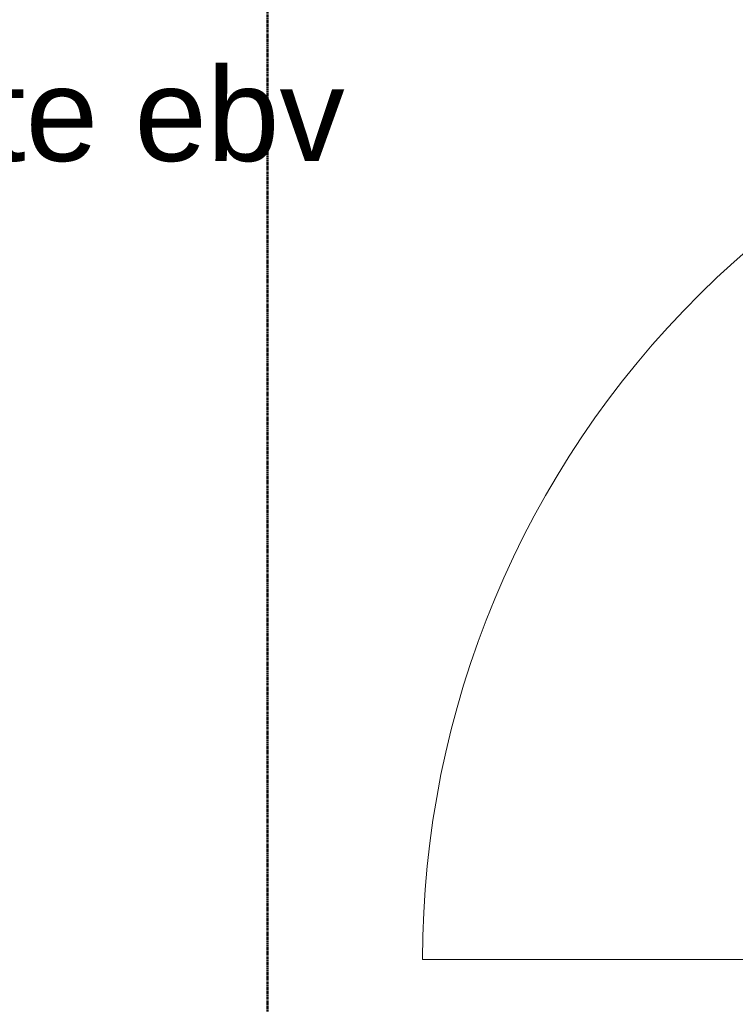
# Model space of a CAD drawing. Header units: millimetres. Extents: x -281 to 121694, y -16481 to 65128.
# Tile 217 of 256: x 20283 to 21279, y 22125 to 23495. Entities that reach past the tile are written whole.
import ezdxf

# ---------------------------------------------------------------- set-up
doc = ezdxf.new("R2010")
doc.units = ezdxf.units.MM
doc.linetypes.add('NLRS_Dash-0_6mm_Space-0_6mm_cpz', pattern=[1.2, 0.6, -0.6])
for name, color, linetype, lineweight in [('A--L$01A__Algemeen', 7, 'Continuous', 5), ('A--L3__Afbouw', 2, 'Continuous', 5), ('A--TR9__AlgVoorz', 1, 'Continuous', 5)]:
    doc.layers.add(name, color=color, linetype=linetype, lineweight=lineweight)
doc.styles.add('Arial_2', font='arial.ttf', dxfattribs={"height": 130})

# ---------------------------------------------------------------- blocks, each defined once
blk = doc.blocks.new('NLRS_30_DO_UN_clearance zone-SH_gen_cpz - NLRS_30_DO_UN_clearance zone-SH_gen_cpz-53700860-L_80_ 12')
at = {"layer": 'A--L3__Afbouw'}
blk.add_line((-652.5, 1346.1), (-652.5, 43.5), dxfattribs=at)
blk.add_arc((-652.5, 43.5), 1302.6, 359.4062, 90, dxfattribs=at)

msp = doc.modelspace()

# ---------------------------------------------------------------- linework, layer by layer
at = {"layer": 'A--L$01A__Algemeen', "linetype": 'NLRS_Dash-0_6mm_Space-0_6mm_cpz', "lineweight": 50}
msp.add_line((20628.2, 45089.1), (20628.2, 20546), dxfattribs=at)

# ---------------------------------------------------------------- block references
at = {"layer": 'A--L3__Afbouw', "rotation": 89.99999999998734}
msp.add_blockref('NLRS_30_DO_UN_clearance zone-SH_gen_cpz - NLRS_30_DO_UN_clearance zone-SH_gen_cpz-53700860-L_80_ 12', (22190, 22840), dxfattribs=at)

# ---------------------------------------------------------------- texts
at = {"layer": 'A--TR9__AlgVoorz', "insert": (19191.5, 23428.1), "char_height": 130, "width": 1843.881, "attachment_point": 1, "style": 'Arial_2'}
msp.add_mtext('verkeersruimte ebv', dxfattribs=at)

doc.saveas('drawing.dxf')
